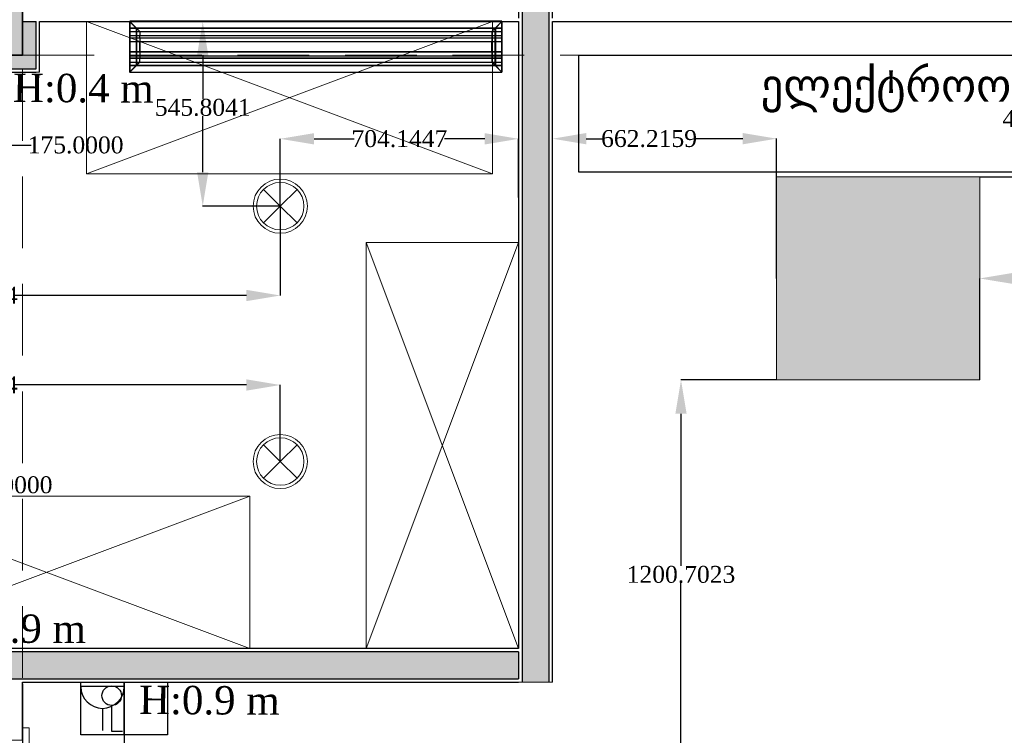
# Model space of a CAD drawing. Header units: inches. Extents: x -78787 to 29484, y -9517 to 23232.
# Tile 121 of 256: x -9503 to -6594, y 9459 to 11574. Entities that reach past the tile are written whole.
import ezdxf
from ezdxf import colors
from ezdxf.entities.mleader import LeaderData, LeaderLine
from ezdxf.math import Vec2, Vec3

# ---------------------------------------------------------------- set-up
doc = ezdxf.new("R2010")
doc.units = ezdxf.units.IN
doc.header["$MEASUREMENT"] = 0
doc.linetypes.add('Hidden', pattern=[317.5, 211.666667, -105.833333])
for name, color, linetype in [('- განათება', 7, 'Continuous'), ('- მექანიკური ნაწილი', 7, 'Continuous'), ('- საშტეფცელო როზეტები', 7, 'Continuous'), ('Edges', 7, 'Continuous'), ('New_Structural - Bearing', 7, 'Continuous'), ('Structural - Bearing', 7, 'Continuous')]:
    doc.layers.add(name, color=color, linetype=linetype)
for name, color, linetype, lineweight in [('New_Archicad Doors_Pen_No__1', 7, 'Continuous', 13), ('New_Interior - Furniture _Pen_No__1', 7, 'Continuous', 13), ('New_Structural - Bearing_Pen_No__1', 7, 'Continuous', 13), ('Structural - Bearing_Pen_No__20', 1, 'Continuous', 0)]:
    doc.layers.add(name, color=color, linetype=linetype, lineweight=lineweight)
for name, color, linetype, lineweight, true_color in [('New_Interior - Lamp_Pen_No__77', 7, 'Continuous', 20, 0xffeb28), ('New_Structural - Bearing_Pen_No__255', 7, 'Continuous', 13, 0xe8e8e8), ('New_Structural - Bearing_Pen_No__5', 7, 'Continuous', 25, 0x40a5ff), ('New_Structural - Bearing_Pen_No__57', 7, 'Continuous', 25, 0xdcd214), ('Structural - Bearing_Pen_No__102', 7, 'Continuous', 13, 0xcccccc), ('Structural - Bearing_Pen_No__161', 7, 'Continuous', 13, 0x6a6a6a), ('Structural - Bearing_Pen_No__28', 7, 'Continuous', 35, 0xa80f02)]:
    doc.layers.add(name, color=color, linetype=linetype, lineweight=lineweight, true_color=true_color)
doc.styles.get("Standard").update_dxf_attribs({"font": 'arial.ttf'})
doc.dimstyles.get("Standard").update_dxf_attribs({"dimtxt": 0.18, "dimasz": 0.18, "dimexe": 0.18, "dimexo": 0.0625, "dimgap": 0.09, "dimtad": 0, "dimtih": 1, "dimtoh": 1, "dimdec": 4, "dimzin": 0, "dimdsep": 46, "dimtxsty": 'Standard', "dimcen": 0.09, "dimadec": 0, "dimazin": 0, "dimtfac": 1, "dimtdec": 4, "dimtofl": 0, "dimtmove": 0, "dimatfit": 3, "dimfxl": 1, "dimtolj": 1, "dimtzin": 0, "dimarcsym": 0})

# ---------------------------------------------------------------- blocks, each defined once
blk = doc.blocks.new('Door_5')
at = {"layer": 'New_Archicad Doors_Pen_No__1', "color": 7, "linetype": 'Continuous', "lineweight": 13}
for p, q in [((420, 0), (420, 920)), ((420, 920), (460, 920)), ((460, 920), (460, 0)), ((-537, 0), (-537, 19)), ((-537, 19), (-487, 19)), ((-487, 0), (-537, 0)), ((-500, 0), (-537, 0)), ((-500, 0), (-537, 0)), ((-460, 0), (-500, 0)), ((-500, 0), (-500, -115)), ((-500, 0), (-500, -10)), ((-500, 0), (-500, -10)), ((-487, 19), (-487, 0)), ((-460, -115), (-460, 0)), ((460, 0), (420, 0)), ((500, 0), (460, 0)), ((460, 0), (460, -115)), ((487, 19), (537, 19)), ((487, 0), (487, 19)), ((537, 0), (487, 0)), ((500, -115), (500, 0)), ((500, 0), (500, -10)), ((500, 0), (500, -10)), ((500, 0), (537, 0)), ((500, 0), (537, 0)), ((537, 19), (537, 0)), ((-500, -10), (-500, -90)), ((-500, -10), (-500, -90)), ((500, -10), (500, -90)), ((500, -10), (500, -90)), ((-537, -119), (-537, -100)), ((-537, -100), (-487, -100)), ((-500, -100), (-537, -100)), ((-500, -100), (-537, -100)), ((-500, -90), (-500, -100)), ((-500, -90), (-500, -100)), ((-500, -115), (-460, -115)), ((-487, -100), (-487, -119)), ((460, -115), (500, -115)), ((487, -100), (537, -100)), ((487, -119), (487, -100)), ((500, -90), (500, -100)), ((500, -90), (500, -100)), ((500, -100), (537, -100)), ((500, -100), (537, -100)), ((537, -100), (537, -119)), ((-487, -119), (-537, -119)), ((537, -119), (487, -119))]:
    blk.add_line(p, q, dxfattribs=at)
blk.add_arc((460, 0), 920, 90, 180, dxfattribs=at)
blk = doc.blocks.new('Wall_36', base_point=(-34833.8, 26088.1))
at = {"layer": 'New_Structural - Bearing_Pen_No__5', "color": 161, "linetype": 'Continuous', "lineweight": 25, "true_color": 0x40a5ff}
blk.add_line((-34833.8, 30463.5), (-34833.8, 30500.5), dxfattribs=at)
at = {"layer": 'New_Structural - Bearing_Pen_No__5', "color": 161, "linetype": 'Continuous', "lineweight": 25, "true_color": 0x40a5ff, "flags": 128}
blk.add_lwpolyline([(-34833.8, 30463.5), (-34833.8, 30635)], dxfattribs=at)
at = {"layer": 'New_Archicad Doors_Pen_No__1', "color": 7, "linetype": 'Continuous', "lineweight": 13, "zscale": 1000, "rotation": 270}
blk.add_blockref('Door_5', (-34833.8, 29963.5), dxfattribs=at)
blk = doc.blocks.new('Wall_47', base_point=(-33368.6, 30735))
at = {"layer": 'New_Structural - Bearing_Pen_No__57', "linetype": 'Continuous', "lineweight": 25, "true_color": 0xdcd214}
blk.add_hatch(color=52, dxfattribs=at).paths.add_polyline_path([(-33368.6, 30725), (-35454.3, 30725), (-35454.3, 30645), (-33368.6, 30645)])
at = {"layer": 'New_Structural - Bearing_Pen_No__1', "color": 7, "linetype": 'Continuous', "lineweight": 13, "flags": 128}
blk.add_lwpolyline([(-33368.6, 30725), (-33368.6, 30645)], dxfattribs=at)
at = {"layer": 'New_Structural - Bearing_Pen_No__5', "color": 161, "linetype": 'Continuous', "lineweight": 25, "true_color": 0x40a5ff}
for p, q in [((-33368.6, 30725), (-35454.3, 30725)), ((-35454.3, 30645), (-33368.6, 30645))]:
    blk.add_line(p, q, dxfattribs=at)
at = {"layer": 'New_Structural - Bearing_Pen_No__5', "color": 161, "linetype": 'Continuous', "lineweight": 25, "true_color": 0x40a5ff, "flags": 128}
for points in [[(-33368.6, 30735), (-35454.3, 30735)], [(-34833.8, 30635), (-33368.6, 30635)]]:
    blk.add_lwpolyline(points, dxfattribs=at)
blk = doc.blocks.new('Wall_99', base_point=(-29183.8, 32638))
at = {"layer": 'New_Structural - Bearing_Pen_No__5', "color": 161, "linetype": 'Continuous', "lineweight": 25, "true_color": 0x40a5ff, "flags": 128}
for points in [[(-34833.8, 32588), (-34793.8, 32588)], [(-34783.8, 32588), (-33368.6, 32588)], [(-33268.6, 32588), (-29183.8, 32588)]]:
    blk.add_lwpolyline(points, dxfattribs=at)
blk = doc.blocks.new('Wall_139', base_point=(-34833.8, 32638))
at = {"layer": 'New_Structural - Bearing_Pen_No__255', "linetype": 'Continuous', "lineweight": 13, "true_color": 0xe8e8e8}
for points in [[(-34793.8, 32488), (-34793.8, 32588), (-34833.8, 32588), (-34833.8, 32488)], [(-34833.8, 32488), (-34833.8, 32448), (-34793.8, 32448)], [(-34793.8, 32488), (-34833.8, 32488), (-34793.8, 32448)]]:
    blk.add_hatch(color=254, dxfattribs=at).paths.add_polyline_path(points)
at = {"layer": 'New_Structural - Bearing_Pen_No__1', "color": 7, "linetype": 'Continuous', "lineweight": 13, "flags": 128}
for points in [[(-34833.8, 32588), (-34793.8, 32588)], [(-34783.8, 32438), (-34793.8, 32438)]]:
    blk.add_lwpolyline(points, dxfattribs=at)
at = {"layer": 'New_Structural - Bearing_Pen_No__5', "color": 161, "linetype": 'Continuous', "lineweight": 25, "true_color": 0x40a5ff}
for p, q in [((-34793.8, 32488), (-34793.8, 32588)), ((-34793.8, 32448), (-34793.8, 32488)), ((-34833.8, 32448), (-34793.8, 32448))]:
    blk.add_line(p, q, dxfattribs=at)
at = {"layer": 'New_Structural - Bearing_Pen_No__5', "color": 161, "linetype": 'Continuous', "lineweight": 25, "true_color": 0x40a5ff, "flags": 128}
blk.add_lwpolyline([(-34783.8, 32438), (-34783.8, 32588)], dxfattribs=at)
blk = doc.blocks.new('Wall_140', base_point=(-34833.8, 32488))
at = {"layer": 'New_Structural - Bearing_Pen_No__255', "linetype": 'Continuous', "lineweight": 13, "true_color": 0xe8e8e8}
for points in [[(-35183.8, 32488), (-35223.8, 32488), (-35223.8, 32448)], [(-35183.8, 32488), (-35223.8, 32448), (-35183.8, 32448)], [(-34833.8, 32488), (-35183.8, 32488), (-35183.8, 32448), (-34833.8, 32448)]]:
    blk.add_hatch(color=254, dxfattribs=at).paths.add_polyline_path(points)
at = {"layer": 'New_Structural - Bearing_Pen_No__1', "color": 7, "linetype": 'Continuous', "lineweight": 13, "flags": 128}
blk.add_lwpolyline([(-35233.8, 32438), (-35233.8, 32448)], dxfattribs=at)
at = {"layer": 'New_Structural - Bearing_Pen_No__5', "color": 161, "linetype": 'Continuous', "lineweight": 25, "true_color": 0x40a5ff}
for p, q in [((-35223.8, 32488), (-35223.8, 32448)), ((-35223.8, 32448), (-35183.8, 32448)), ((-35183.8, 32448), (-34833.8, 32448)), ((-34833.8, 32448), (-34793.8, 32448))]:
    blk.add_line(p, q, dxfattribs=at)
at = {"layer": 'New_Structural - Bearing_Pen_No__5', "color": 161, "linetype": 'Continuous', "lineweight": 25, "true_color": 0x40a5ff, "flags": 128}
blk.add_lwpolyline([(-35233.8, 32438), (-34793.8, 32438)], dxfattribs=at)
blk = doc.blocks.new('Wall_236', base_point=(-33368.6, 30635))
at = {"layer": 'New_Structural - Bearing_Pen_No__57', "linetype": 'Continuous', "lineweight": 25, "true_color": 0xdcd214}
blk.add_hatch(color=52, dxfattribs=at).paths.add_polyline_path([(-33358.6, 32638), (-33358.6, 30635), (-33278.6, 30635), (-33278.6, 32638)])
at = {"layer": 'New_Structural - Bearing_Pen_No__1', "color": 7, "linetype": 'Continuous', "lineweight": 13, "flags": 128}
for points in [[(-33368.6, 32638), (-33358.6, 32638)], [(-33358.6, 32638), (-33278.6, 32638)], [(-33278.6, 32638), (-33268.6, 32638)], [(-33368.6, 30635), (-33358.6, 30635)], [(-33358.6, 30635), (-33278.6, 30635)], [(-33278.6, 30635), (-33268.6, 30635)]]:
    blk.add_lwpolyline(points, dxfattribs=at)
at = {"layer": 'New_Structural - Bearing_Pen_No__5', "color": 161, "linetype": 'Continuous', "lineweight": 25, "true_color": 0x40a5ff}
for p, q in [((-33358.6, 32638), (-33358.6, 30635)), ((-33278.6, 30635), (-33278.6, 32638))]:
    blk.add_line(p, q, dxfattribs=at)
at = {"layer": 'New_Structural - Bearing_Pen_No__5', "color": 161, "linetype": 'Continuous', "lineweight": 25, "true_color": 0x40a5ff, "flags": 128}
for points in [[(-33368.6, 32638), (-33368.6, 32598)], [(-33268.6, 32598), (-33268.6, 32638)], [(-33368.6, 32588), (-33368.6, 30735)], [(-33268.6, 30635), (-33268.6, 32588)], [(-33368.6, 30725), (-33368.6, 30645)]]:
    blk.add_lwpolyline(points, dxfattribs=at)
blk = doc.blocks.new('Column_12', base_point=(-35008.8, 32663))
at = {"layer": 'Structural - Bearing_Pen_No__161', "linetype": 'Continuous', "lineweight": 0, "true_color": 0x6a6a6a}
blk.add_hatch(color=251, dxfattribs=at).paths.add_polyline_path([(-34833.8, 32488), (-34833.8, 32838), (-35183.8, 32838), (-35183.8, 32488)])
at = {"layer": 'Structural - Bearing_Pen_No__20', "color": 1, "linetype": 'Continuous', "lineweight": 0}
for p, q in [((-35008.8, 32743), (-35008.8, 32918)), ((-35088.8, 32663), (-35263.8, 32663)), ((-34928.8, 32663), (-34753.8, 32663)), ((-35008.8, 32583), (-35008.8, 32408))]:
    blk.add_line(p, q, dxfattribs=at)
blk.add_point((-35008.8, 32663), dxfattribs=at)
at = {"layer": 'Structural - Bearing_Pen_No__28', "color": 14, "linetype": 'Continuous', "lineweight": 35, "true_color": 0xa80f02, "flags": 128}
blk.add_lwpolyline([(-34833.8, 32488), (-34833.8, 32838), (-35183.8, 32838), (-35183.8, 32488)], close=True, dxfattribs=at)
blk = doc.blocks.new('Wardrobe 01')
at = {"layer": 'New_Interior - Furniture _Pen_No__1', "color": 7, "linetype": 'Continuous', "lineweight": 13}
for p, q in [((1200, 0), (0, 450)), ((0, 0), (1200, 450))]:
    blk.add_line(p, q, dxfattribs=at)
at = {"layer": 'New_Interior - Furniture _Pen_No__1', "color": 7, "linetype": 'Continuous', "lineweight": 13, "flags": 128}
blk.add_lwpolyline([(0, 0), (1200, 0), (1200, 450), (0, 450)], close=True, dxfattribs=at)
blk = doc.blocks.new('Beam_7', base_point=(-35008.8, 14663))
at = {"layer": 'Structural - Bearing_Pen_No__102', "color": 254, "linetype": 'Hidden', "lineweight": 13, "true_color": 0xcccccc}
blk.add_line((-34833.8, 26838), (-34833.8, 32488), dxfattribs=at)
blk = doc.blocks.new('Beam_13', base_point=(-47008.8, 32663))
at = {"layer": 'Structural - Bearing_Pen_No__102', "color": 254, "linetype": 'Hidden', "lineweight": 13, "true_color": 0xcccccc}
blk.add_line((-34833.8, 32488), (-29183.8, 32488), dxfattribs=at)
blk = doc.blocks.new('2-იანი ჩარჩო')
at = {"layer": '- საშტეფცელო როზეტები', "color": 5}
blk.add_line((8600.4, 3737), (8600.4, 3582), dxfattribs=at)
for points in [[(8472.1, 3582), (8472.1, 3737), (8600.4, 3737)], [(8600.4, 3737), (8728.7, 3737), (8728.7, 3582), (8600.4, 3582)], [(8600.4, 3582), (8472.1, 3582)]]:
    blk.add_lwpolyline(points, dxfattribs=at)
blk = doc.blocks.new('- საშტეფცელო როზეტი IP22')
at = {"layer": '- საშტეფცელო როზეტები', "color": 5}
for p, q in [((8536.7, 3822.7), (8536.7, 3888.1)), ((8472.6, 3758.6), (8600.9, 3758.6))]:
    blk.add_line(p, q, dxfattribs=at)
blk.add_arc((8536.7, 3758.6), 64.1, 0, 180, dxfattribs=at)
blk = doc.blocks.new('ერთკლავიშა ორკლავიშა სამკლავიშა ჩამრთველი იპ22')
at = {"layer": '- განათება', "color": 6}
blk.add_line((0.9, 97.5), (0.8, 352.8), dxfattribs=at)
blk.add_lwpolyline([(0.8, 352.8), (-106, 352.8)], dxfattribs=at)
blk.add_circle((0, 0), 97.5, dxfattribs=at)
blk = doc.blocks.new('ერთკლავიშა ჩამრთველი იპ 22')
at = {"layer": '- განათება', "color": 6}
blk.add_blockref('ერთკლავიშა ორკლავიშა სამკლავიშა ჩამრთველი იპ22', (0, 0), dxfattribs=at)
blk = doc.blocks.new('lineardiffplan')
blk.add_lwpolyline([(393.1, 274.9), (1492.8, 274.9), (1492.8, 124.4), (393.1, 124.4)], close=True)
at = {"layer": 'Edges'}
for p, q in [((392.8, 274.9), (392.8, 274.6)), ((393.1, 274.9), (392.8, 274.9)), ((422.8, 244.9), (392.8, 274.9)), ((392.8, 274.6), (392.9, 274.5)), ((392.9, 125.2), (392.9, 274.5)), ((412.4, 255), (392.9, 274.5)), ((393.1, 274.9), (393.2, 274.8)), ((393.2, 274.8), (412.7, 255.3)), ((1462.8, 244.9), (1492.8, 274.9)), ((1472.9, 255.3), (1492.4, 274.8)), ((1473.2, 254.9), (1492.8, 274.5)), ((1492.4, 274.8), (1492.5, 274.9)), ((1492.8, 274.9), (1492.5, 274.9)), ((1492.8, 274.5), (1492.8, 274.9)), ((1492.8, 274.5), (1492.8, 274.5)), ((1492.8, 125.4), (1492.8, 274.5)), ((1492.8, 255.3), (392.9, 255.3)), ((392.9, 254.9), (1492.8, 254.9)), ((392.9, 244.9), (1492.8, 244.9)), ((392.9, 233.2), (1492.8, 233.2)), ((392.9, 233), (1492.8, 233)), ((412.4, 144.7), (412.4, 255)), ((412.8, 254.6), (412.4, 255)), ((412.7, 255.3), (413.1, 254.9)), ((412.8, 145.1), (412.8, 254.6)), ((412.8, 254.6), (422.8, 244.6)), ((413.1, 254.9), (423.1, 244.9)), ((422.8, 244.6), (422.8, 244.9)), ((422.8, 244.9), (423.1, 244.9)), ((422.8, 244.6), (422.8, 244.6)), ((422.8, 244.6), (422.8, 233.2)), ((422.8, 233), (422.8, 233.2)), ((422.8, 226.8), (422.8, 233)), ((423.1, 244.9), (423.1, 244.9)), ((1472.5, 254.9), (1462.5, 244.9)), ((1462.5, 244.9), (1462.5, 244.9)), ((1462.5, 244.9), (1462.8, 244.9)), ((1462.8, 244.9), (1462.9, 244.6)), ((1462.8, 244.5), (1462.9, 244.6)), ((1462.8, 233.2), (1462.8, 244.5)), ((1462.8, 233), (1462.8, 233.2)), ((1462.8, 226.8), (1462.8, 233)), ((1462.9, 244.6), (1472.8, 254.5)), ((1472.9, 255.3), (1472.5, 254.9)), ((1472.8, 254.5), (1473.2, 254.9)), ((1472.8, 254.5), (1472.8, 145.3)), ((1473.2, 144.9), (1473.2, 254.9)), ((392.9, 226.8), (1492.8, 226.8)), ((392.9, 226.5), (1492.8, 226.5)), ((392.9, 214.9), (1492.8, 214.9)), ((1492.8, 214.8), (392.9, 214.8)), ((422.4, 214.9), (422.3, 214.9)), ((422.8, 214.9), (422.4, 214.9)), ((422.8, 226.5), (422.8, 226.8)), ((422.8, 214.9), (422.8, 226.5)), ((422.8, 184.9), (422.8, 214.9)), ((423.2, 214.9), (422.8, 214.9)), ((423.2, 214.8), (422.8, 214.9)), ((423.2, 214.8), (423.2, 214.9)), ((423.2, 214.8), (423.2, 184.9)), ((1462.8, 214.9), (1462.4, 214.9)), ((1462.4, 214.9), (1462.4, 214.8)), ((1462.8, 214.9), (1462.4, 214.8)), ((1462.4, 184.9), (1462.4, 214.8)), ((1462.8, 226.5), (1462.8, 226.8)), ((1462.8, 214.9), (1462.8, 226.5)), ((1462.8, 214.9), (1462.8, 184.9)), ((1462.8, 214.9), (1463.2, 214.9)), ((1463.2, 214.9), (1463.3, 214.9)), ((1492.8, 184.9), (392.9, 184.9)), ((422.4, 184.9), (422.3, 184.9)), ((422.8, 184.9), (422.4, 184.9)), ((422.8, 184.9), (423.2, 184.9)), ((422.8, 173.2), (422.8, 184.9)), ((1462.4, 184.9), (1462.8, 184.9)), ((1462.8, 173.2), (1462.8, 184.9)), ((1463.2, 184.9), (1462.8, 184.9)), ((1463.2, 184.9), (1463.3, 184.9)), ((392.8, 124.9), (422.8, 154.9)), ((392.9, 173.2), (1492.8, 173.2)), ((392.9, 173), (1492.8, 173)), ((392.9, 166.8), (1492.8, 166.8)), ((392.9, 166.5), (1492.8, 166.5)), ((392.9, 154.9), (1492.8, 154.9)), ((412.8, 145.1), (422.8, 155.1)), ((423.1, 154.8), (413.1, 144.9)), ((422.8, 173), (422.8, 173.2)), ((422.8, 173), (422.8, 166.8)), ((422.8, 166.5), (422.8, 166.8)), ((422.8, 155.1), (422.8, 166.5)), ((422.8, 154.9), (422.8, 155.1)), ((422.8, 155.1), (422.8, 155.1)), ((423.1, 154.8), (422.8, 154.9)), ((423.1, 154.8), (423.1, 154.9)), ((1462.5, 154.8), (1462.4, 154.9)), ((1462.8, 154.9), (1462.5, 154.8)), ((1462.5, 154.8), (1472.4, 144.9)), ((1462.8, 173), (1462.8, 173.2)), ((1462.8, 166.8), (1462.8, 173)), ((1462.8, 166.5), (1462.8, 166.8)), ((1462.8, 155.3), (1462.8, 166.5)), ((1462.9, 155.2), (1462.8, 155.3)), ((1462.9, 155.2), (1462.8, 154.9)), ((1462.8, 154.9), (1492.8, 124.9)), ((1472.8, 145.3), (1462.9, 155.2)), ((392.9, 125.2), (392.8, 125.1)), ((392.8, 125.1), (392.8, 124.9)), ((392.8, 124.9), (393.1, 124.9)), ((1492.8, 144.9), (392.9, 144.9)), ((392.9, 125.2), (412.4, 144.7)), ((392.9, 144.5), (1492.8, 144.5)), ((393.2, 124.9), (393.1, 124.9)), ((412.7, 144.5), (393.2, 124.9)), ((412.8, 145.1), (412.4, 144.7)), ((412.7, 144.5), (413.1, 144.9)), ((1472.4, 144.9), (1472.8, 144.5)), ((1473.2, 144.9), (1472.8, 145.3)), ((1472.8, 144.5), (1492.4, 124.9)), ((1473.2, 144.9), (1492.8, 125.4)), ((1492.4, 124.9), (1492.8, 124.9)), ((1492.4, 124.9), (1492.4, 124.9)), ((1492.8, 125.3), (1492.8, 125.4)), ((1492.8, 124.9), (1492.8, 125.3))]:
    blk.add_line(p, q, dxfattribs=at)
blk = doc.blocks.new('Recessed Spot')
at = {"layer": 'New_Interior - Lamp_Pen_No__77', "color": 2, "linetype": 'Continuous', "lineweight": 20, "true_color": 0xffeb28}
for q in [(-49.5, 49.5), (49.5, 49.5), (-49.5, -49.5), (49.5, -49.5)]:
    blk.add_line((0, 0), q, dxfattribs=at)
at = {"layer": 'New_Interior - Lamp_Pen_No__77', "color": 2, "linetype": 'Continuous', "lineweight": 20, "true_color": 0xffeb28, "flags": 128}
blk.add_lwpolyline([(80, 0, 1), (-80, 0, 1)], format="xyb", close=True, dxfattribs=at)
at = {"layer": 'New_Interior - Lamp_Pen_No__77', "color": 2, "linetype": 'Continuous', "lineweight": 20, "true_color": 0xffeb28}
blk.add_circle((0, 0), 70, dxfattribs=at)
blk = doc.blocks.new('*D552')
at = {"layer": '- განათება', "color": 0, "lineweight": -2, "transparency": 16777216}
for p, q in [((-10431.8, 11022.5), (-10431.8, 10758.3)), ((-8733, 11022.5), (-8733, 10758.3)), ((-10331.8, 10758.5), (-9819.1, 10758.5)), ((-8833, 10758.5), (-9519, 10758.5))]:
    blk.add_line(p, q, dxfattribs=at)
at = {"layer": '- განათება', "color": 0, "transparency": 16777216}
for points in [[(-10331.8, 10775.2), (-10331.8, 10741.8), (-10431.8, 10758.5)], [(-8833, 10775.2), (-8833, 10741.8), (-8733, 10758.5)]]:
    blk.add_solid(points, dxfattribs=at)
at = {"layer": 'Defpoints', "color": 0, "transparency": 16777216}
for p in [(-10431.8, 11022.6), (-8733, 11022.6), (-10431.8, 10758.5)]:
    blk.add_point(p, dxfattribs=at)
at = {"layer": '- განათება', "color": 0, "transparency": 16777216, "insert": (-9669.1, 10758.5), "char_height": 50, "attachment_point": 5}
blk.add_mtext('\\A1;{\\fSylfaen|b0|i0|c0|p18;1698.7414}', dxfattribs=at)
blk = doc.blocks.new('*D553')
at = {"layer": '- განათება', "color": 0, "lineweight": -2, "transparency": 16777216}
for p, q in [((-10431.8, 10267.8), (-10431.8, 10494.2)), ((-10331.8, 10494), (-9819.1, 10494)), ((-8833, 10494), (-9519, 10494)), ((-8733, 10267.8), (-8733, 10494.2))]:
    blk.add_line(p, q, dxfattribs=at)
at = {"layer": '- განათება', "color": 0, "transparency": 16777216}
for points in [[(-10331.8, 10510.7), (-10331.8, 10477.3), (-10431.8, 10494)], [(-8833, 10510.7), (-8833, 10477.3), (-8733, 10494)]]:
    blk.add_solid(points, dxfattribs=at)
at = {"layer": 'Defpoints', "color": 0, "transparency": 16777216}
for p in [(-10431.8, 10494), (-10431.8, 10267.8), (-8733, 10267.8)]:
    blk.add_point(p, dxfattribs=at)
at = {"layer": '- განათება', "color": 0, "transparency": 16777216, "insert": (-9669.1, 10494), "char_height": 50, "attachment_point": 5}
blk.add_mtext('\\A1;{\\fSylfaen|b0|i0|c0|p18;1698.7414}', dxfattribs=at)
blk = doc.blocks.new('*D555')
at = {"layer": '- განათება', "color": 0, "lineweight": -2, "transparency": 16777216}
for p, q in [((-8788, 11568.4), (-8962.3, 11568.4)), ((-8962.1, 11468.4), (-8962.1, 11339.8)), ((-8962.1, 11122.6), (-8962.1, 11288.5)), ((-8733.1, 11022.6), (-8962.3, 11022.6))]:
    blk.add_line(p, q, dxfattribs=at)
at = {"layer": '- განათება', "color": 0, "transparency": 16777216}
for points in [[(-8978.8, 11468.4), (-8945.5, 11468.4), (-8962.1, 11568.4)], [(-8978.8, 11122.6), (-8945.5, 11122.6), (-8962.1, 11022.6)]]:
    blk.add_solid(points, dxfattribs=at)
at = {"layer": 'Defpoints', "color": 0, "transparency": 16777216}
for p in [(-8962.1, 11568.4), (-8787.9, 11568.4), (-8733, 11022.6)]:
    blk.add_point(p, dxfattribs=at)
at = {"layer": '- განათება', "color": 0, "transparency": 16777216, "insert": (-8962.1, 11314.1), "char_height": 50, "attachment_point": 5}
blk.add_mtext('\\A1;{\\fSylfaen|b0|i0|c0|p18;545.8041}', dxfattribs=at)
blk = doc.blocks.new('*D556')
at = {"layer": '- განათება', "color": 0, "lineweight": -2, "transparency": 16777216}
for p, q in [((-8733, 11022.6), (-8733, 11221.8)), ((-8633, 11221.6), (-8514.8, 11221.6)), ((-8128.9, 11221.6), (-8247.4, 11221.6)), ((-8028.9, 11048.4), (-8028.9, 11221.8))]:
    blk.add_line(p, q, dxfattribs=at)
at = {"layer": '- განათება', "color": 0, "transparency": 16777216}
for points in [[(-8633, 11238.3), (-8633, 11204.9), (-8733, 11221.6)], [(-8128.9, 11238.3), (-8128.9, 11204.9), (-8028.9, 11221.6)]]:
    blk.add_solid(points, dxfattribs=at)
at = {"layer": 'Defpoints', "color": 0, "transparency": 16777216}
for p in [(-8028.9, 11221.6), (-8028.9, 11048.4), (-8733, 11022.6)]:
    blk.add_point(p, dxfattribs=at)
at = {"layer": '- განათება', "color": 0, "transparency": 16777216, "insert": (-8381.1, 11221.6), "char_height": 50, "attachment_point": 5}
blk.add_mtext('\\A1;{\\fSylfaen|b0|i0|c0|p18;704.1447}', dxfattribs=at)
blk = doc.blocks.new('*D559')
at = {"layer": '- განათება', "color": 0, "lineweight": -2, "transparency": 16777216}
for p, q in [((-6666.7, 10509), (-6666.7, 10809.1)), ((-6566.7, 10808.9), (-5942.1, 10808.9)), ((-4973.2, 10808.9), (-5642.9, 10808.9)), ((-4873.2, 10509), (-4873.2, 10809.1))]:
    blk.add_line(p, q, dxfattribs=at)
at = {"layer": '- განათება', "color": 0, "transparency": 16777216}
for points in [[(-6566.7, 10825.6), (-6566.7, 10792.3), (-6666.7, 10808.9)], [(-4973.2, 10825.6), (-4973.2, 10792.3), (-4873.2, 10808.9)]]:
    blk.add_solid(points, dxfattribs=at)
at = {"layer": 'Defpoints', "color": 0, "transparency": 16777216}
for p in [(-6666.7, 10808.9), (-6666.7, 10508.9), (-4873.2, 10508.9)]:
    blk.add_point(p, dxfattribs=at)
at = {"layer": '- განათება', "color": 0, "transparency": 16777216, "insert": (-5792.5, 10808.9), "char_height": 50, "attachment_point": 5}
blk.add_mtext('\\A1;{\\fSylfaen|b0|i0|c0|p18;1793.4380}', dxfattribs=at)
blk = doc.blocks.new('*D561')
at = {"layer": '- განათება', "color": 0, "lineweight": -2, "transparency": 16777216}
for p, q in [((-7266.7, 10508.9), (-7549.4, 10508.9)), ((-7549.2, 10408.9), (-7549.2, 9959.4)), ((-7549.2, 9408.2), (-7549.2, 9908.1)), ((-7266.7, 9308.2), (-7549.4, 9308.2))]:
    blk.add_line(p, q, dxfattribs=at)
at = {"layer": '- განათება', "color": 0, "transparency": 16777216}
for points in [[(-7565.8, 10408.9), (-7532.5, 10408.9), (-7549.2, 10508.9)], [(-7565.8, 9408.2), (-7532.5, 9408.2), (-7549.2, 9308.2)]]:
    blk.add_solid(points, dxfattribs=at)
at = {"layer": 'Defpoints', "color": 0, "transparency": 16777216}
for p in [(-7266.7, 10508.9), (-7549.2, 9308.2), (-7266.7, 9308.2)]:
    blk.add_point(p, dxfattribs=at)
at = {"layer": '- განათება', "color": 0, "transparency": 16777216, "insert": (-7549.2, 9933.7), "char_height": 50, "attachment_point": 5}
blk.add_mtext('\\A1;{\\fSylfaen|b0|i0|c0|p18;1200.7023}', dxfattribs=at)
blk = doc.blocks.new('*D562')
at = {"layer": '- განათება', "color": 0, "lineweight": -2, "transparency": 16777216}
for p, q in [((-7928.9, 10809), (-7928.9, 11222.2)), ((-7828.9, 11222), (-7777.2, 11222)), ((-7366.7, 11222), (-7509.8, 11222)), ((-7266.7, 10809), (-7266.7, 11222.2))]:
    blk.add_line(p, q, dxfattribs=at)
at = {"layer": '- განათება', "color": 0, "transparency": 16777216}
for points in [[(-7828.9, 11238.7), (-7828.9, 11205.3), (-7928.9, 11222)], [(-7366.7, 11238.7), (-7366.7, 11205.3), (-7266.7, 11222)]]:
    blk.add_solid(points, dxfattribs=at)
at = {"layer": 'Defpoints', "color": 0, "transparency": 16777216}
for p in [(-7928.9, 11222), (-7928.9, 10808.9), (-7266.7, 10808.9)]:
    blk.add_point(p, dxfattribs=at)
at = {"layer": '- განათება', "color": 0, "transparency": 16777216, "insert": (-7643.5, 11222), "char_height": 50, "attachment_point": 5}
blk.add_mtext('\\A1;{\\fSylfaen|b0|i0|c0|p18;662.2159}', dxfattribs=at)
blk = doc.blocks.new('*D563')
at = {"layer": '- განათება', "color": 0, "lineweight": -2, "transparency": 16777216}
for p, q in [((-6666.6, 11568.4), (-6457.8, 11568.4)), ((-6458, 11468.4), (-6458, 11306.2)), ((-6458, 11208.9), (-6458, 11254.8)), ((-6666.6, 11108.9), (-6457.8, 11108.9))]:
    blk.add_line(p, q, dxfattribs=at)
at = {"layer": '- განათება', "color": 0, "transparency": 16777216}
for points in [[(-6474.7, 11468.4), (-6441.3, 11468.4), (-6458, 11568.4)], [(-6474.7, 11208.9), (-6441.3, 11208.9), (-6458, 11108.9)]]:
    blk.add_solid(points, dxfattribs=at)
at = {"layer": 'Defpoints', "color": 0, "transparency": 16777216}
for p in [(-6666.7, 11568.4), (-6458, 11568.4), (-6666.7, 11108.9)]:
    blk.add_point(p, dxfattribs=at)
at = {"layer": '- განათება', "color": 0, "transparency": 16777216, "insert": (-6458, 11280.5), "char_height": 50, "attachment_point": 5}
blk.add_mtext('\\A1;{\\fSylfaen|b0|i0|c0|p18;459.4228}', dxfattribs=at)
blk = doc.blocks.new('*D1177')
at = {"layer": '- საშტეფცელო როზეტები', "color": 0, "lineweight": -2, "transparency": 16777216}
for p, q in [((-9844.1, 11568.3), (-9844.1, 11202.8)), ((-9669.1, 11428.3), (-9669.1, 11202.8)), ((-9944.1, 11203), (-10044.1, 11203)), ((-9569.1, 11203), (-9469.1, 11203))]:
    blk.add_line(p, q, dxfattribs=at)
at = {"layer": '- საშტეფცელო როზეტები', "color": 0, "transparency": 16777216}
for points in [[(-9944.1, 11219.7), (-9944.1, 11186.3), (-9844.1, 11203)], [(-9569.1, 11219.7), (-9569.1, 11186.3), (-9669.1, 11203)]]:
    blk.add_solid(points, dxfattribs=at)
at = {"layer": 'Defpoints', "color": 0, "transparency": 16777216}
for p in [(-9844.1, 11568.4), (-9669.1, 11428.4), (-9844.1, 11203)]:
    blk.add_point(p, dxfattribs=at)
at = {"layer": '- საშტეფცელო როზეტები', "color": 0, "transparency": 16777216, "insert": (-9337.6, 11203), "char_height": 50, "attachment_point": 5}
blk.add_mtext('\\A1;{\\fSylfaen|b0|i0|c0|p18;175.0000}', dxfattribs=at)
blk = doc.blocks.new('*D1178')
at = {"layer": '- საშტეფცელო როზეტები', "color": 0, "lineweight": -2, "transparency": 16777216}
for p, q in [((-10114.6, 9710.4), (-10114.6, 10198.7)), ((-10014.6, 10198.5), (-9914.6, 10198.5)), ((-9814.6, 9715.4), (-9814.6, 10198.7)), ((-9814.6, 10198.5), (-9681, 10198.5))]:
    blk.add_line(p, q, dxfattribs=at)
at = {"layer": '- საშტეფცელო როზეტები', "color": 0, "transparency": 16777216}
for points in [[(-10014.6, 10215.2), (-10014.6, 10181.8), (-10114.6, 10198.5)], [(-9914.6, 10215.2), (-9914.6, 10181.8), (-9814.6, 10198.5)]]:
    blk.add_solid(points, dxfattribs=at)
at = {"layer": 'Defpoints', "color": 0, "transparency": 16777216}
for p in [(-9814.6, 10198.5), (-9814.6, 9715.3), (-10114.6, 9710.3)]:
    blk.add_point(p, dxfattribs=at)
at = {"layer": '- საშტეფცელო როზეტები', "color": 0, "transparency": 16777216, "insert": (-9547.5, 10198.5), "char_height": 50, "attachment_point": 5}
blk.add_mtext('\\A1;{\\fSylfaen|b0|i0|c0|p18;300.0000}', dxfattribs=at)
blk = doc.blocks.new('*D1179')
at = {"layer": '- საშტეფცელო როზეტები', "color": 0, "lineweight": -2, "transparency": 16777216}
for p, q in [((-9494.1, 9610.3), (-9494.1, 9299.3)), ((-9194.1, 9615.3), (-9194.1, 9299.3)), ((-9494.1, 9299.5), (-9727.7, 9299.5)), ((-9294.1, 9299.5), (-9394.1, 9299.5))]:
    blk.add_line(p, q, dxfattribs=at)
at = {"layer": '- საშტეფცელო როზეტები', "color": 0, "transparency": 16777216}
for points in [[(-9394.1, 9316.2), (-9394.1, 9282.8), (-9494.1, 9299.5)], [(-9294.1, 9316.2), (-9294.1, 9282.8), (-9194.1, 9299.5)]]:
    blk.add_solid(points, dxfattribs=at)
at = {"layer": 'Defpoints', "color": 0, "transparency": 16777216}
for p in [(-9494.1, 9610.3), (-9194.1, 9615.3), (-9494.1, 9299.5)]:
    blk.add_point(p, dxfattribs=at)
at = {"layer": '- საშტეფცელო როზეტები', "color": 0, "transparency": 16777216, "insert": (-9861.2, 9299.5), "char_height": 50, "attachment_point": 5}
blk.add_mtext('\\A1;{\\fSylfaen|b0|i0|c0|p18;300.0000}', dxfattribs=at)

msp = doc.modelspace()

# ---------------------------------------------------------------- hatches: boundary and pattern name
at = {"layer": '- განათება', "linetype": 'Continuous', "lineweight": 0, "true_color": 0x4b657f}
msp.add_hatch(color=157, dxfattribs=at).paths.add_polyline_path([(-7266.66549, 11108.93229), (-6666.66549, 11108.93229), (-6666.66549, 10508.93229), (-7266.66549, 10508.93229)])

# ---------------------------------------------------------------- linework, layer by layer
at = {"layer": '- განათება', "color": 8, "linetype": 'Continuous', "lineweight": 15, "flags": 128}
msp.add_lwpolyline([(-7266.66549, 11108.93229), (-6666.66549, 11108.93229), (-6666.66549, 10508.93229), (-7266.66549, 10508.93229)], close=True, dxfattribs=at)
msp.add_lwpolyline([(-7850.6665, 11468.35514), (-5642.596, 11468.35514), (-5642.596, 11123.39525), (-7850.6665, 11123.39525)], close=True)

# ---------------------------------------------------------------- block references
at = {"layer": '- განათება', "color": 2, "linetype": 'Continuous', "lineweight": 20, "true_color": 0xffeb28, "zscale": 1000}
for p in [(-8733.02607, 11022.55108), (-8733.02607, 10267.76867)]:
    msp.add_blockref('Recessed Spot', p, dxfattribs=at)
at = {"layer": '- განათება', "color": 6, "xscale": 0.2965673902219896, "yscale": 0.2965673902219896, "zscale": 0.2965673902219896, "rotation": 180}
msp.add_blockref('ერთკლავიშა ჩამრთველი იპ 22', (-9230.94998, 9575.75378), dxfattribs=at)
at = {"layer": '- მექანიკური ნაწილი', "xscale": -1, "rotation": 180}
msp.add_blockref('lineardiffplan', (-9570.88113, 11693.49509), dxfattribs=at)
at = {"layer": '- საშტეფცელო როზეტები', "color": 5, "rotation": 180}
msp.add_blockref('2-იანი ჩარჩო', (-593.68314, 13197.30992), dxfattribs=at)
at = {"layer": '- საშტეფცელო როზეტები', "rotation": 180}
msp.add_blockref('- საშტეფცელო როზეტი IP22', (-721.46036, 13360.92329), dxfattribs=at)
at = {"layer": 'New_Interior - Furniture _Pen_No__1', "color": 7, "linetype": 'Continuous', "lineweight": 13, "zscale": 1000}
for p, rotation in [((-8105.76551, 11568.35514), 180), ((-8478.88138, 10915.33745), 270), ((-8822.71484, 10165.33745), 180)]:
    msp.add_blockref('Wardrobe 01', p, dxfattribs=dict(at, rotation=rotation))
at = {"layer": 'New_Structural - Bearing', "color": 7, "lineweight": 35}
for name, p in [('Wall_99', (-3844.06848, 11618.35514)), ('Wall_236', (-8028.88138, 9615.33745)), ('Wall_139', (-9494.06848, 11618.35514)), ('Wall_140', (-9494.06848, 11468.35514)), ('Wall_47', (-8028.88138, 9715.33745)), ('Wall_36', (-9494.06848, 5068.47159))]:
    msp.add_blockref(name, p, dxfattribs=at)
at = {"layer": 'Structural - Bearing', "color": 14, "lineweight": 35, "true_color": 0xa80f02}
msp.add_blockref('Column_12', (-9669.06848, 11643.35514), dxfattribs=at)
at = {"layer": 'Structural - Bearing', "color": 254, "lineweight": 13, "true_color": 0xcccccc}
for name, p in [('Beam_13', (-21669.06848, 11643.35514)), ('Beam_7', (-9669.06848, -6356.64486))]:
    msp.add_blockref(name, p, dxfattribs=at)

# ---------------------------------------------------------------- texts
at = {"layer": '- საშტეფცელო როზეტები', "color": 5, "char_height": 83.9644685, "attachment_point": 3, "rotation": 359.68932566}
for s, insert in [('{\\fSylfaen|b0|i0|c0|p18;H:0.4 m}', (-9106.7638, 11412.24664)), ('{\\fSylfaen|b0|i0|c0|p18;H:0.9 m}', (-9306.63763, 9814.91456)), ('{\\fSylfaen|b0|i0|c0|p18;H:0.9 m}', (-8734.39783, 9603.23583))]:
    msp.add_mtext_dynamic_manual_height_columns(s, width=710.9466492, gutter_width=1.70068, heights=[0], dxfattribs=dict(at, insert=insert))

# ---------------------------------------------------------------- dimensions: what is measured, and where the dimension line sits
at = {"layer": '- განათება', "color": 1}
for base, p1, p2, angle, picture, middle in [((-8962.14356, 11568.35514), (-8733.02607, 11022.55108), (-8787.88778, 11568.35514), 90, '*D555', (-8962.14356, 11314.14774)), ((-6458, 11568.355138), (-6666.665495, 11108.932293), (-6666.665495, 11568.355138), 90, '*D563', (-6458, 11280.5)), ((-7928.88138, 11222), (-7266.66549, 10808.93229), (-7928.88138, 10808.93229), 180, '*D562', (-7643.5, 11222)), ((-10431.76748, 10758.5), (-8733.02607, 11022.55108), (-10431.76748, 11022.55108), 180, '*D552', (-9669.06848, 10758.5)), ((-6666.66549, 10808.93229), (-4873.22753, 10508.93229), (-6666.66549, 10508.93229), 180, '*D559', (-5792.5, 10808.93229)), ((-10431.76748, 10494), (-8733.02607, 10267.76867), (-10431.76748, 10267.76867), 180, '*D553', (-9669.06848, 10494)), ((-7549.17908, 9308.22999), (-7266.66549, 10508.93229), (-7266.66549, 9308.22999), 270, '*D561', (-7549.17908, 9933.72304))]:
    dim = msp.add_linear_dim(base=base, p1=p1, p2=p2, angle=angle, text='{\\fSylfaen|b0|i0|c0|p18;<>}', dimstyle='Standard', override={"dimtxt": 50, "dimasz": 100}, dxfattribs=at)
    dim.commit()
    dim.dimension.update_dxf_attribs({"geometry": picture, "text_midpoint": middle, "dimtype": 160})
dim = msp.add_linear_dim(base=(-8028.88138, 11221.60078), p1=(-8733.02607, 11022.55108), p2=(-8028.88138, 11048.38072), text='{\\fSylfaen|b0|i0|c0|p18;<>}', dimstyle='Standard', override={"dimtxt": 50, "dimasz": 100}, dxfattribs=at)
dim.commit()
dim.dimension.update_dxf_attribs({"geometry": '*D556', "text_midpoint": (-8381.08721, 11221.60078), "dimtype": 160})
at = {"layer": '- საშტეფცელო როზეტები', "color": 1}
for base, p1, p2, picture, middle in [((-9844.06848, 11203), (-9669.06848, 11428.35514), (-9844.06848, 11568.35514), '*D1177', (-9337.55598, 11203)), ((-9494.06848, 9299.5), (-9194.06848, 9615.33745), (-9494.06848, 9610.33745), '*D1179', (-9861.18017, 9299.5))]:
    dim = msp.add_linear_dim(base=base, p1=p1, p2=p2, angle=180, text='{\\fSylfaen|b0|i0|c0|p18;<>}', dimstyle='Standard', override={"dimtxt": 50, "dimasz": 100}, dxfattribs=at)
    dim.commit()
    dim.dimension.update_dxf_attribs({"geometry": picture, "text_midpoint": middle, "dimtype": 160})
dim = msp.add_linear_dim(base=(-9814.61167, 10198.5), p1=(-10114.61169, 9710.33745), p2=(-9814.61167, 9715.33745), text='{\\fSylfaen|b0|i0|c0|p18;<>}', dimstyle='Standard', override={"dimtxt": 50, "dimasz": 100}, dxfattribs=at)
dim.commit()
dim.dimension.update_dxf_attribs({"geometry": '*D1178', "text_midpoint": (-9547.5, 10198.5), "dimtype": 160})

# ---------------------------------------------------------------- leaders
at = {"color": 5}
ml = msp.add_multileader_mtext('Standard', dxfattribs=at)
ml.set_content('ელექტროობის ფარები', color=5)
ml.set_leader_properties()
ml.build(insert=Vec2(0, 0))
ml.multileader.update_dxf_attribs({"text_right_attachment_type": 6, "dogleg_length": 50, "arrow_head_size": 100})
ctx = ml.context
ctx.base_point, ctx.char_height, ctx.arrow_head_size, ctx.landing_gap_size, ctx.plane_origin = Vec3(-7313.93195, 11361.50565), 100, 100, 0.09, Vec3(-1308.48333, 7056.48128)
ctx.right_attachment = 6
notes = []
notes.append((ctx, [(0, (0, 0, 0), (0, 0), (1, 0), 1, [])]))
ctx.mtext.insert, ctx.mtext.width, ctx.mtext.flow_direction = Vec3(-7313.84195, 11431.25087), 1402.7684334, 5
for ctx, leaders in notes:
    for number, flags, end, landing, length, lines in leaders:
        leader = LeaderData()
        leader.index, (leader.has_last_leader_line, leader.has_dogleg_vector, leader.attachment_direction) = number, flags
        leader.last_leader_point, leader.dogleg_vector, leader.dogleg_length = Vec3(end), Vec3(landing), length
        for number, points, colour, breaks in lines:
            line = LeaderLine()
            line.index, line.vertices, line.color, line.breaks = number, Vec3.list(points), colors.encode_raw_color(colour), breaks
            leader.lines.append(line)
        ctx.leaders.append(leader)

doc.saveas('drawing.dxf')
